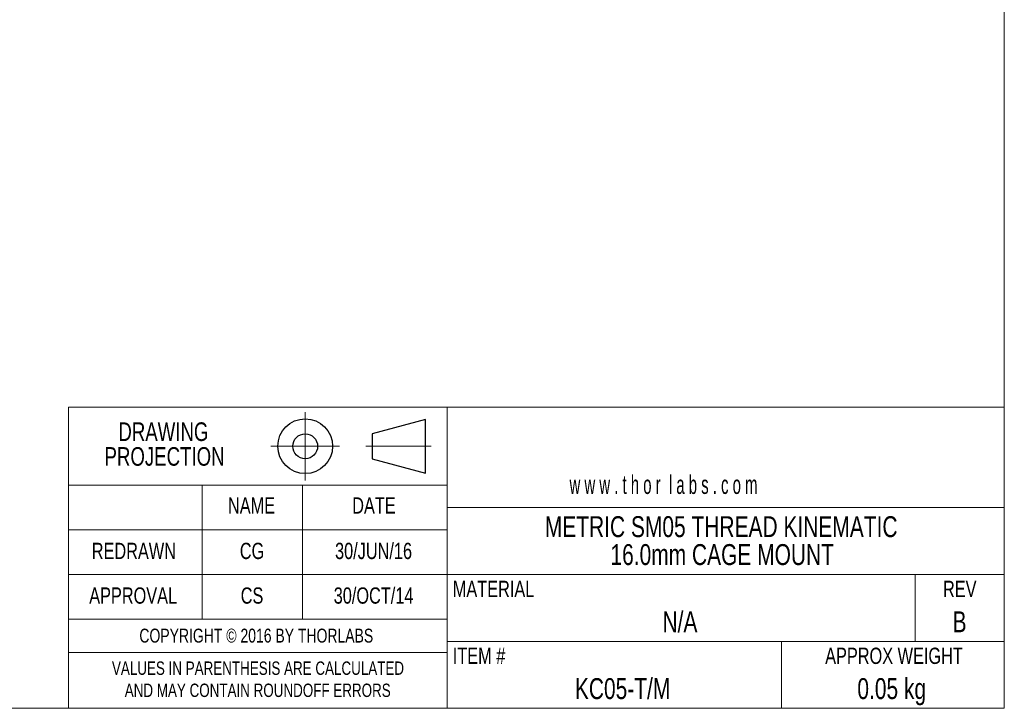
# Model space of a CAD drawing. Header units: millimetres. Extents: x 2 to 278, y 2 to 214.
# Tile 4 of 6: x 166 to 278, y 2 to 80. Entities that reach past the tile are written whole.
import ezdxf

# ---------------------------------------------------------------- set-up
doc = ezdxf.new("R2010")
doc.units = ezdxf.units.MM
doc.header["$PDSIZE"] = -1
doc.linetypes.add('CENTERX2', pattern=[20.32, 12.7, -2.54, 2.54, -2.54])
doc.styles.add('SLDTEXTSTYLE0', font='TXT', dxfattribs={"width": 0.75})
doc.styles.add('SLDTEXTSTYLE1', font='TXT', dxfattribs={"width": 0.6})

# ---------------------------------------------------------------- blocks, each defined once
blk = doc.blocks.new('Third Angle Projection Block')
at = {"color": 7, "linetype": 'CENTERX2', "lineweight": 0}
for p, q in [((101.48, 23.81), (101.48, 14.07)), ((96.6, 18.94), (106.35, 18.94)), ((110.14, 18.94), (119.45, 18.94))]:
    blk.add_line(p, q, dxfattribs=at)
at = {"color": 7, "linetype": 'Continuous', "lineweight": 30}
for p, q in [((118.62, 22.75), (111, 20.71)), ((118.62, 15.13), (118.62, 22.75)), ((111, 20.71), (111, 17.17)), ((111, 17.17), (118.62, 15.13))]:
    blk.add_line(p, q, dxfattribs=at)
for radius in [3.9, 1.77]:
    blk.add_circle((101.48, 18.94), radius, dxfattribs=at)
at = {"color": 7, "linetype": 'Continuous', "lineweight": 0}
blk.add_point((101.48, 18.94), dxfattribs=at)
blk = doc.blocks.new('SW_NOTE_0')
at = {"color": 0, "linetype": 'Continuous', "lineweight": 0, "char_height": 1.524, "attachment_point": 2, "style": 'SLDTEXTSTYLE0'}
for s, insert in [('VALUES IN PARENTHESIS ARE CALCULATED', (19.91, 1.96)), ('AND MAY CONTAIN ROUNDOFF ERRORS', (19.88, -0.56))]:
    blk.add_mtext(s, dxfattribs=dict(at, insert=insert))
blk = doc.blocks.new('SW_NOTE_1')
at = {"color": 0, "linetype": 'Continuous', "lineweight": 0, "char_height": 2.117, "attachment_point": 2, "style": 'SLDTEXTSTYLE0'}
for s, insert in [('DRAWING', (6.78, 2.73)), ('PROJECTION', (6.91, -0.09))]:
    blk.add_mtext(s, dxfattribs=dict(at, insert=insert))
blk = doc.blocks.new('SW_NOTE_3')
at = {"color": 0, "linetype": 'Continuous', "lineweight": 0, "char_height": 2.3813, "attachment_point": 2, "style": 'SLDTEXTSTYLE0'}
for s, insert in [('METRIC SM05 THREAD KINEMATIC', (24.63, 3.07)), ('16.0mm CAGE MOUNT', (24.75, -0.11))]:
    blk.add_mtext(s, dxfattribs=dict(at, insert=insert))

msp = doc.modelspace()

# ---------------------------------------------------------------- linework, layer by layer
at = {"color": 7, "linetype": 'Continuous', "lineweight": 0}
for p, q in [((277.876, 214.376), (277.876, 1.524)), ((171.196, 35.814), (171.196, 1.524)), ((171.196, 35.814), (277.876, 35.814)), ((214.376, 35.814), (214.376, 1.524)), ((214.376, 26.924), (171.196, 26.924)), ((186.436, 26.924), (186.436, 11.684)), ((197.866, 26.924), (197.866, 11.684)), ((214.376, 24.384), (277.876, 24.384)), ((214.376, 21.844), (171.196, 21.844)), ((214.376, 16.764), (171.196, 16.764)), ((214.376, 16.764), (277.876, 16.764)), ((267.716, 16.764), (267.716, 9.144)), ((214.376, 11.684), (171.196, 11.684)), ((214.376, 9.144), (277.876, 9.144)), ((252.476, 9.144), (252.476, 1.524)), ((171.196, 7.874), (214.376, 7.874)), ((277.876, 1.524), (1.524, 1.524))]:
    msp.add_line(p, q, dxfattribs=at)

# ---------------------------------------------------------------- block references
at = {"color": 7, "linetype": 'Continuous', "xscale": 0.8, "yscale": 0.8, "zscale": 0.8}
msp.add_blockref('Third Angle Projection Block', (117.002, 16.217), dxfattribs=at)
at = {"color": 7, "linetype": 'Continuous', "lineweight": 0}
for name, p in [('SW_NOTE_1', (175.242, 31.356)), ('SW_NOTE_3', (220.971, 20.331)), ('SW_NOTE_0', (172.895, 4.895))]:
    msp.add_blockref(name, p, dxfattribs=at)

# ---------------------------------------------------------------- texts
for s, insert, char_height, attachment_point, style in [('w w w . t h o r  l a b s . c o m', (228.319, 28.053), 2.11667, 1, 'SLDTEXTSTYLE1'), ('NAME', (192.069, 25.546), 1.8521, 2, 'SLDTEXTSTYLE0'), ('DATE', (206.022, 25.546), 1.8521, 2, 'SLDTEXTSTYLE0'), ('REDRAWN', (178.655, 20.372), 1.8521, 2, 'SLDTEXTSTYLE0'), ('CG', (192.125, 20.372), 1.8521, 2, 'SLDTEXTSTYLE0'), ('30/JUN/16', (205.977, 20.372), 1.8521, 2, 'SLDTEXTSTYLE0'), ('MATERIAL', (215.011, 16.047), 1.8521, 1, 'SLDTEXTSTYLE0'), ('REV', (272.797, 16.047), 1.8521, 2, 'SLDTEXTSTYLE0'), ('APPROVAL', (178.574, 15.292), 1.8521, 2, 'SLDTEXTSTYLE0'), ('CS', (192.124, 15.292), 1.8521, 2, 'SLDTEXTSTYLE0'), ('30/OCT/14', (205.98, 15.292), 1.8521, 2, 'SLDTEXTSTYLE0'), ('N/A', (240.903, 12.567), 2.3813, 2, 'SLDTEXTSTYLE0'), ('B', (272.778, 12.566), 2.381, 2, 'SLDTEXTSTYLE0'), ('COPYRIGHT © 2016 BY THORLABS', (192.61, 10.594), 1.5875, 2, 'SLDTEXTSTYLE0'), ('ITEM #', (215.011, 8.427), 1.8521, 1, 'SLDTEXTSTYLE0'), ('APPROX WEIGHT', (265.301, 8.427), 1.85208, 2, 'SLDTEXTSTYLE0'), ('KC05-T/M', (234.365, 4.955), 2.3813, 2, 'SLDTEXTSTYLE0'), ('0.05 kg', (265.042, 4.956), 2.3813, 2, 'SLDTEXTSTYLE0')]:
    msp.add_mtext(s, dxfattribs=dict(at, insert=insert, char_height=char_height, attachment_point=attachment_point, style=style))

doc.saveas('drawing.dxf')
